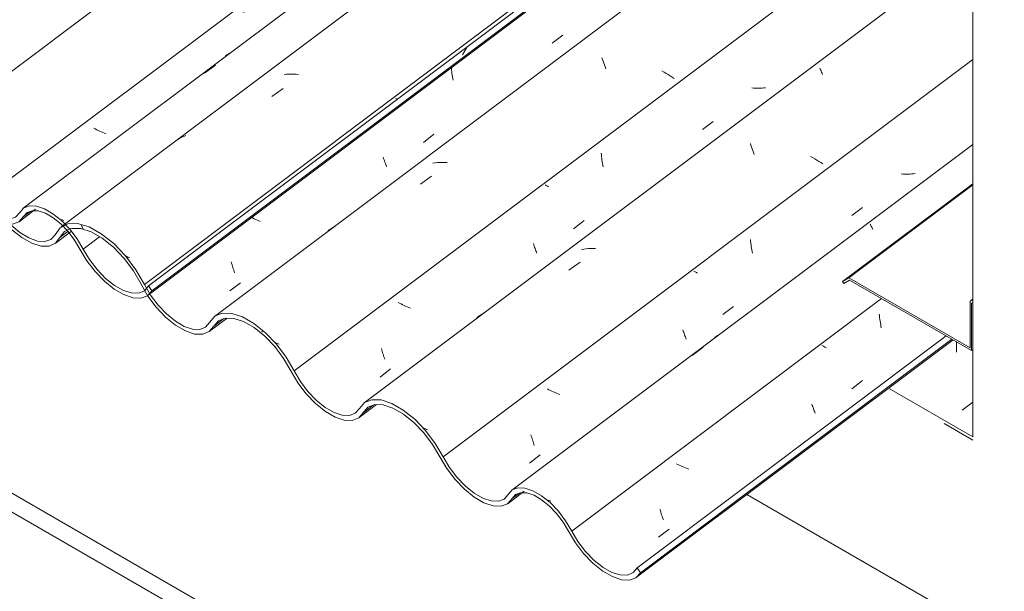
# Model space of a CAD drawing. Header units: millimetres. Extents: x 6528 to 21779, y 617 to 11154.
# Tile 7 of 106: x 9396 to 10251, y 5464 to 5960. Entities that reach past the tile are written whole.
import ezdxf

# ---------------------------------------------------------------- set-up
doc = ezdxf.new("R2010")
doc.units = ezdxf.units.MM
for name, color, linetype, lineweight in [('A-GLAZ-CWMG', 7, 'Continuous', 5), ('A-ROOF', 7, 'Continuous', 5), ('A-ROOF-OTLN', 7, 'Continuous', 5), ('A-WALL', 7, 'Continuous', 5), ('I-WALL', 7, 'Continuous', 5), ('S-BEAM', 7, 'Continuous', 5)]:
    doc.layers.add(name, color=color, linetype=linetype, lineweight=lineweight)
pattern_1 = [(324.313, (13311.566, 6858.2), (232.41072, -111.74173), [11.803, -202.805, 11.803, -1347.381]), (324.313, (13311.566, 6858.2), (232.41072, -111.74173), [-226.412, -202.805, 11.803, -417.413, -715.36]), (324.313, (13311.566, 6858.2), (232.41072, -111.74173), [-858.432, 11.803, -202.805, 11.803, -488.949]), (324.313, (13311.566, 6858.2), (232.41072, -111.74173), [-1084.844, -131.269, 11.803, -345.877]), (112.936, (13398.72, 6823.194), (-166.52555, 283.16757), [12.3, -211.345, 12.3, -1404.118]), (112.936, (13398.72, 6823.194), (-166.52555, 283.16757), [-235.946, -211.345, 12.3, -434.99, -745.484]), (112.936, (13398.72, 6823.194), (-166.52555, 283.16757), [-894.58, 12.3, -211.345, 12.3, -509.538]), (112.936, (13398.72, 6823.194), (-166.52555, 283.16757), [-1130.526, -136.796, 12.3, -360.441]), (222.823, (13427.77, 6912.69), (-65.8871, -171.4249), [6.535, -112.291, -752.566]), (222.823, (13427.77, 6912.69), (-65.8871, -171.4249), [-118.826, 6.535, -112.291, -633.74]), (222.823, (13427.77, 6912.69), (-65.8871, -171.4249), [-237.653, 6.535, -231.117, -396.088]), (222.823, (13427.77, 6912.69), (-65.8871, -171.4249), [-475.305, 6.535, -112.291, -277.261]), (222.823, (13427.77, 6912.69), (-65.8871, -171.4249), [-594.131, 6.535, -72.682, -198.044]), (222.823, (13427.77, 6912.69), (-65.8871, -171.4249), [-673.349, 6.535, -191.508])]

# ---------------------------------------------------------------- blocks, each defined once
blk = doc.blocks.new('FP_36-ISO_02')
at = {"layer": 'A-GLAZ-CWMG'}
blk.add_line((10223.87, 6415.1), (9399.31, 5796.23), dxfattribs=at)
at = {"layer": 'A-GLAZ-CWMG', "color": 9, "true_color": 0xc0c0c0}
for p, q in [((10190.07, 6382.51), (10199.59, 6389.51)), ((10164.76, 6370.7), (10163.5, 6370)), ((10161.07, 6368.48), (10159.9, 6367.66)), ((10162.27, 6369.26), (10161.07, 6368.48)), ((10163.5, 6370), (10162.27, 6369.26)), ((10177.88, 6369.47), (10178.26, 6368.63)), ((10178.26, 6368.63), (10178.65, 6367.74)), ((10178.65, 6367.74), (10179.06, 6366.82)), ((10179.06, 6366.82), (10179.47, 6365.86)), ((10179.47, 6365.86), (10179.88, 6364.87)), ((10179.88, 6364.87), (10180.31, 6363.84)), ((10180.31, 6363.84), (10180.73, 6362.78)), ((10180.73, 6362.78), (10181.17, 6361.68)), ((10074.78, 6297.54), (10084.29, 6304.55)), ((10119.8, 6297.15), (10120.19, 6295.69)), ((9901.94, 6169.85), (9911.44, 6176.88)), ((9764.38, 6028.09), (9763.79, 6028.32)), ((9711.31, 6027.4), (9711.55, 6026.92)), ((9711.55, 6026.92), (9711.81, 6026.39)), ((9711.81, 6026.39), (9712.09, 6025.83)), ((9712.09, 6025.83), (9712.39, 6025.23)), ((9712.39, 6025.23), (9712.7, 6024.58)), ((9712.7, 6024.58), (9713.03, 6023.9)), ((9713.03, 6023.9), (9713.37, 6023.18)), ((9713.37, 6023.18), (9713.73, 6022.42)), ((9576.15, 5929.42), (9574.96, 5928.62)), ((9577.36, 5930.18), (9576.15, 5929.42)), ((9578.6, 5930.9), (9577.36, 5930.18)), ((9579.87, 5931.59), (9578.6, 5930.9)), ((9556.69, 5913.62), (9566.18, 5920.68)), ((9433.1, 5786.17), (9431.67, 5786.62)), ((9434.52, 5785.69), (9433.1, 5786.17))]:
    blk.add_line(p, q, dxfattribs=at)
blk = doc.blocks.new('FP_37-ISO_02')
at = {"layer": 'A-GLAZ-CWMG'}
blk.add_line((9507.67, 5720.69), (10223.87, 6258.23), dxfattribs=at)
blk = doc.blocks.new('FP_38-ISO_02')
at = {"layer": 'A-GLAZ-CWMG'}
blk.add_line((9396.05, 5784.89), (9409.96, 5795.33), dxfattribs=at)
blk = doc.blocks.new('Rectangular Mullion - Telha Fibrocimento - Ondulada-V21-ISO_02')
at = {"layer": 'A-GLAZ-CWMG', "true_color": 0xc0c0c0}
h = blk.add_hatch(dxfattribs=at)
h.set_pattern_fill('FP_4', color=9, style=0, pattern_type=2)
h.set_pattern_definition([(352.943, (9580.79, 4718.53), (293.8043, 42.086), [12.212, -209.823, -1406.222]), (352.943, (9580.79, 4718.53), (293.8043, 42.086), [-222.035, 12.212, -209.823, -1184.187]), (352.943, (9580.79, 4718.53), (293.8043, 42.086), [-444.07, 12.212, -431.858, -740.117]), (352.943, (9580.79, 4718.53), (293.8043, 42.086), [-888.14, 12.212, -209.823, -518.082]), (352.943, (9580.79, 4718.53), (293.8043, 42.086), [-1110.176, 12.212, -135.811, -370.059]), (352.943, (9580.79, 4718.53), (293.8043, 42.086), [-1258.2, 12.212, -357.847]), (116.867, (9690.97, 4744.12), (-210.511, 258.6162), [13.41, -230.385, -1544.024]), (116.867, (9690.97, 4744.12), (-210.511, 258.6162), [-243.793, 13.409, -230.385, -1300.231]), (116.867, (9690.97, 4744.12), (-210.511, 258.6162), [-487.587, 13.409, -474.178, -812.644]), (116.867, (9690.97, 4744.12), (-210.511, 258.6162), [-975.173, 13.409, -230.385, -568.851]), (116.867, (9690.97, 4744.12), (-210.511, 258.6162), [-1218.967, 13.409, -149.12, -406.322]), (116.867, (9690.97, 4744.12), (-210.511, 258.6162), [-1381.495, 13.41, -392.914]), (239.918, (9727.694, 4896.49), (-83.29, -300.704), [12.09, -207.717, -1392.11]), (239.918, (9727.694, 4896.49), (-83.29, -300.704), [-219.807, 12.09, -207.717, -1172.303]), (239.918, (9727.694, 4896.49), (-83.29, -300.704), [-439.614, 12.09, -427.524, -732.69]), (239.918, (9727.694, 4896.49), (-83.29, -300.704), [-879.227, 12.09, -207.717, -512.883]), (239.918, (9727.694, 4896.49), (-83.29, -300.704), [-1099.034, 12.09, -134.45, -366.345]), (239.918, (9727.694, 4896.49), (-83.29, -300.704), [-1245.572, 12.09, -354.255])])
h.paths.add_polyline_path([(9511.06, 5724.57), (10223.87, 6259.57), (10223.87, 6266.08), (9508.08, 5728.84)])
h = blk.add_hatch(dxfattribs=at)
h.set_pattern_fill('FP_2', color=9, style=0, pattern_type=2)
h.set_pattern_definition(pattern_1)
h.paths.add_polyline_path([(9501.48, 5718.24), (9507.09, 5720.28), (9511.06, 5724.57), (9508.08, 5728.84), (9504.64, 5724.67), (9499.66, 5722.57), (9493.41, 5722.65), (9486.24, 5724.92), (9478.55, 5729.25), (9470.79, 5735.38), (9463.39, 5742.98), (9456.76, 5751.62), (9446.05, 5769.69), (9438.03, 5779.81), (9432.57, 5785.48), (9425.09, 5791.5), (9417.65, 5795.79), (9410.68, 5798.12), (9404.57, 5798.35), (9399.66, 5796.48), (9392.69, 5788.63), (9387.65, 5786.71), (9381.38, 5786.95), (9372.72, 5790.21), (9366.61, 5793.74), (9358.94, 5799.91), (9351.64, 5807.5), (9345.12, 5816.09), (9332.21, 5837.81), (9322.16, 5850.46), (9314.99, 5857.93), (9305.06, 5865.91), (9295.2, 5871.59), (9285.96, 5874.65), (9277.11, 5874.62), (9271.4, 5872.38), (9263.38, 5863.13), (9258.35, 5861.17), (9252.07, 5861.39), (9244.89, 5863.78), (9237.23, 5868.21), (9229.34, 5874.62), (9222.21, 5882.09), (9215.69, 5890.74), (9202.44, 5913.07), (9194.89, 5923.07), (9185.35, 5933), (9175.31, 5941.06), (9165.34, 5946.77), (9156.03, 5949.82), (9147.88, 5950.04), (9141.38, 5947.4), (9133.39, 5937.97), (9127.52, 5936), (9122.03, 5936.19), (9114.82, 5938.61), (9107.12, 5943.1), (9099.38, 5949.38), (9090.6, 5959.04), (9085.54, 5965.82), (9072.87, 5987.83), (9062.53, 6001.24), (9053.56, 6010.56), (9042.78, 6019.11), (9032.13, 6025.02), (9022.25, 6027.96), (9013.75, 6027.73), (9007.14, 6024.35), (9002.83, 6018.03), (8999.12, 6014.08), (8993.86, 6012.27), (8987.34, 6012.73), (8979.95, 6015.41), (8972.11, 6020.16), (8963.37, 6027.7), (8956.9, 6034.69), (8950.42, 6043.62), (8945.19, 6053), (8937.67, 6065.29), (8928.53, 6076.67), (8918.38, 6086.36), (8907.93, 6093.71), (8897.88, 6098.2), (8888.91, 6099.55), (8881.63, 6097.65), (8872.19, 6088.83), (8866.15, 6087.5), (8858.8, 6088.71), (8850.63, 6092.41), (8842.08, 6098.39), (8833.87, 6106.13), (8826.36, 6115.29), (8812.95, 6136.46), (8804.43, 6146.79), (8795.08, 6155.54), (8785.48, 6162.16), (8776.27, 6166.22), (8768.03, 6167.45), (8761.3, 6165.78), (8752.27, 6157.46), (8746.33, 6156.07), (8739.07, 6157.24), (8730.98, 6160.88), (8731.5, 6157.15), (8740.66, 6153.05), (8748.84, 6151.83), (8755.47, 6153.56), (8764.56, 6161.93), (8770.71, 6163.23), (8778.16, 6161.96), (8786.44, 6158.19), (8795.04, 6152.17), (8803.41, 6144.28), (8811.02, 6135.01), (8824.35, 6113.94), (8832.67, 6103.81), (8841.82, 6095.2), (8851.22, 6088.65), (8860.27, 6084.59), (8868.38, 6083.26), (8875.05, 6084.77), (8879.84, 6089.01), (8883.93, 6093.25), (8889.67, 6095.21), (8896.76, 6094.75), (8904.78, 6091.93), (8914.8, 6085.66), (8921.86, 6079.89), (8929.97, 6071.34), (8937.18, 6061.72), (8949.18, 6041.13), (8958.33, 6029.53), (8964.95, 6022.67), (8973.72, 6015.7), (8982.4, 6010.82), (8990.48, 6008.3), (8997.5, 6008.31), (9003.03, 6010.84), (9010.97, 6021.04), (9017.18, 6023.7), (9025.01, 6023.58), (9034, 6020.66), (9043.63, 6015.13), (9053.33, 6007.31), (9062.52, 5997.66), (9070.67, 5986.74), (9083.2, 5964.94), (9090.44, 5955.22), (9098.62, 5946.61), (9107.24, 5939.62), (9115.82, 5934.64), (9123.85, 5931.96), (9130.87, 5931.75), (9136.46, 5934.02), (9144.46, 5943.46), (9150.43, 5945.82), (9157.9, 5945.58), (9166.43, 5942.76), (9175.53, 5937.51), (9184.7, 5930.12), (9193.42, 5921.03), (9201.17, 5910.75), (9213.46, 5889.7), (9220.69, 5880.1), (9228.81, 5871.62), (9237.36, 5864.73), (9247.79, 5859.18), (9253.82, 5857.17), (9260.78, 5856.93), (9266.36, 5859.12), (9274.37, 5868.36), (9280.29, 5870.69), (9287.68, 5870.44), (9296.12, 5867.65), (9305.13, 5862.47), (9314.2, 5855.18), (9322.83, 5846.21), (9330.53, 5836.05), (9342.8, 5815.17), (9350.02, 5805.63), (9358.12, 5797.19), (9368.06, 5789.5), (9375.1, 5785.42), (9383.04, 5782.75), (9390, 5782.46), (9395.61, 5784.57), (9402.58, 5792.43), (9406.95, 5794.11), (9412.38, 5793.91), (9418.58, 5791.85), (9425.2, 5788.03), (9431.86, 5782.67), (9438.19, 5776.07), (9443.84, 5768.61), (9454.47, 5750.66), (9461.69, 5741.21), (9469.76, 5732.86), (9480.22, 5724.92), (9488.33, 5720.65), (9494.54, 5718.55), (9499.66, 5718.32)])
at = {"layer": 'A-GLAZ-CWMG'}
for p, q in [((9508.08, 5728.84), (10223.87, 6266.08)), ((9511.06, 5724.57), (10223.87, 6259.57)), ((9399.54, 5788.96), (9405.82, 5793.68)), ((9451.28, 5760.81), (9465.56, 5771.52)), ((9511.06, 5724.57), (9508.08, 5728.84))]:
    blk.add_line(p, q, dxfattribs=at)
for points in [[(9336.86, 5825.28, 0), (9342.8, 5815.17, 0), (9350.02, 5805.63, 0), (9358.12, 5797.19, 0), (9366.64, 5790.32, 0), (9375.1, 5785.42, 0), (9383.04, 5782.75, 0), (9390, 5782.46, 0), (9395.61, 5784.57, 0), (9399.54, 5788.96, 0)], [(9396.22, 5792.6, 0), (9392.69, 5788.63, 0), (9387.65, 5786.71, 0), (9381.38, 5786.95, 0), (9374.24, 5789.33, 0), (9366.61, 5793.74, 0), (9358.94, 5799.91, 0), (9351.64, 5807.5, 0), (9345.12, 5816.09, 0), (9339.76, 5825.2, 0)], [(9451.28, 5760.81, 0), (9446.05, 5769.69, 0), (9439.69, 5778.07, 0), (9432.57, 5785.48, 0), (9425.09, 5791.5, 0), (9417.65, 5795.79, 0), (9410.68, 5798.12, 0), (9404.57, 5798.35, 0), (9399.66, 5796.48, 0), (9396.22, 5792.6, 0)], [(9399.54, 5788.96, 0), (9402.58, 5792.43, 0), (9406.95, 5794.11, 0), (9412.38, 5793.91, 0), (9418.58, 5791.85, 0), (9425.2, 5788.03, 0), (9431.86, 5782.67, 0), (9438.19, 5776.07, 0), (9443.84, 5768.61, 0), (9448.48, 5760.7, 0)], [(9448.48, 5760.7, 0), (9454.47, 5750.66, 0), (9461.69, 5741.21, 0), (9469.76, 5732.86, 0), (9478.23, 5726.07, 0), (9486.65, 5721.21, 0), (9494.54, 5718.55, 0), (9501.48, 5718.24, 0), (9507.09, 5720.28, 0), (9511.06, 5724.57, 0)], [(9508.08, 5728.84, 0), (9504.64, 5724.67, 0), (9499.66, 5722.57, 0), (9493.41, 5722.65, 0), (9486.24, 5724.92, 0), (9478.55, 5729.25, 0), (9470.79, 5735.38, 0), (9463.39, 5742.98, 0), (9456.76, 5751.62, 0), (9451.28, 5760.81, 0)]]:
    blk.add_polyline3d(points, dxfattribs=at)
for name in ['FP_36-ISO_02', 'FP_37-ISO_02', 'FP_38-ISO_02']:
    blk.add_blockref(name, (0, 0), dxfattribs=at)
blk = doc.blocks.new('FP_41-ISO_02')
at = {"layer": 'A-GLAZ-CWMG'}
blk.add_line((9560.89, 5689.17), (9576.4, 5700.81), dxfattribs=at)
blk = doc.blocks.new('FP_42-ISO_02')
at = {"layer": 'A-GLAZ-CWMG'}
blk.add_line((9427, 5765.64), (9441.1, 5776.22), dxfattribs=at)
blk = doc.blocks.new('FP_46-ISO_02')
at = {"layer": 'A-GLAZ-CWMG', "color": 9, "true_color": 0xc0c0c0}
for p, q in [((10095.83, 6509.51), (10096.01, 6507.77)), ((10096.01, 6507.77), (10096.22, 6506.04)), ((10096.22, 6506.04), (10096.45, 6504.32)), ((10096.45, 6504.32), (10096.7, 6502.62)), ((10096.7, 6502.62), (10096.98, 6500.94)), ((10096.98, 6500.94), (10097.27, 6499.27)), ((10097.27, 6499.27), (10097.58, 6497.62)), ((9510.99, 6069.78), (9511.18, 6068.04)), ((9511.18, 6068.04), (9511.4, 6066.32)), ((9511.4, 6066.32), (9511.64, 6064.61)), ((9511.64, 6064.61), (9511.9, 6062.91)), ((9511.9, 6062.91), (9512.19, 6061.24)), ((9512.19, 6061.24), (9512.49, 6059.58)), ((9512.49, 6059.58), (9512.81, 6057.94)), ((9463.08, 6041.57), (9462.12, 6042.08)), ((9464.04, 6041.06), (9463.08, 6041.57)), ((9465.02, 6040.56), (9464.04, 6041.06)), ((9335.95, 5939.28), (9334.65, 5939.9)), ((9337.27, 5938.65), (9335.95, 5939.28)), ((9338.6, 5938.04), (9337.27, 5938.65)), ((9339.95, 5937.43), (9338.6, 5938.04)), ((9341.32, 5936.84), (9339.95, 5937.43)), ((9342.71, 5936.26), (9341.32, 5936.84)), ((9344.1, 5935.69), (9342.71, 5936.26)), ((9345.52, 5935.13), (9344.1, 5935.69))]:
    blk.add_line(p, q, dxfattribs=at)
blk = doc.blocks.new('FP_47-ISO_02')
at = {"layer": 'A-GLAZ-CWMG'}
blk.add_line((10223.87, 6541.82), (9304.41, 5851.72), dxfattribs=at)
blk = doc.blocks.new('FP_48-ISO_02')
at = {"layer": 'A-GLAZ-CWMG', "color": 9, "true_color": 0xc0c0c0}
for p, q in [((10222.09, 6434.83), (10222.22, 6433.3)), ((10222.22, 6433.3), (10222.37, 6431.78)), ((10222.37, 6431.78), (10222.54, 6430.26)), ((10222.54, 6430.26), (10222.73, 6428.76)), ((10222.73, 6428.76), (10222.94, 6427.27)), ((10222.94, 6427.27), (10223.17, 6425.79)), ((10223.17, 6425.79), (10223.4, 6424.32)), ((10223.4, 6424.32), (10223.66, 6422.86)), ((9899.39, 6174.84), (9899.7, 6173.45)), ((9899.7, 6173.45), (9900.01, 6172.08)), ((9636.98, 5995.5), (9637.12, 5993.97)), ((9637.12, 5993.97), (9637.27, 5992.45)), ((9637.27, 5992.45), (9637.45, 5990.93)), ((9637.45, 5990.93), (9637.64, 5989.43)), ((9637.64, 5989.43), (9637.85, 5987.94)), ((9637.85, 5987.94), (9638.07, 5986.46)), ((9638.07, 5986.46), (9638.32, 5984.99)), ((9638.32, 5984.99), (9638.57, 5983.54)), ((9587.71, 5968.2), (9586.62, 5968.82)), ((9588.83, 5967.57), (9587.71, 5968.2)), ((9589.96, 5966.95), (9588.83, 5967.57)), ((9591.12, 5966.33), (9589.96, 5966.95)), ((9461.89, 5865.12), (9460.63, 5865.76)), ((9463.17, 5864.49), (9461.89, 5865.12)), ((9464.47, 5863.86), (9463.17, 5864.49)), ((9465.79, 5863.24), (9464.47, 5863.86)), ((9467.13, 5862.63), (9465.79, 5863.24)), ((9468.48, 5862.04), (9467.13, 5862.63)), ((9469.85, 5861.45), (9468.48, 5862.04)), ((9471.24, 5860.87), (9469.85, 5861.45))]:
    blk.add_line(p, q, dxfattribs=at)
blk = doc.blocks.new('FP_49-ISO_02')
at = {"layer": 'A-GLAZ-CWMG'}
blk.add_line((10223.87, 6374.23), (9432.34, 5780.15), dxfattribs=at)
at = {"layer": 'A-GLAZ-CWMG', "color": 9, "true_color": 0xc0c0c0}
for p, q in [((10220.8, 6348.32), (10218.67, 6348.49)), ((10222.94, 6348.09), (10220.8, 6348.32)), ((10223.87, 6347.97), (10222.94, 6348.09)), ((10122.66, 6295.97), (10120.87, 6295.26)), ((10124.48, 6296.63), (10122.66, 6295.97)), ((10126.32, 6297.23), (10124.48, 6296.63)), ((10128.2, 6297.77), (10126.32, 6297.23)), ((10130.1, 6298.27), (10128.2, 6297.77)), ((10132.03, 6298.71), (10130.1, 6298.27)), ((10142.32, 6265.87), (10151.97, 6272.65)), ((10184.74, 6252.68), (10184.86, 6250.69)), ((10184.86, 6250.69), (10184.96, 6248.69)), ((10184.96, 6248.69), (10185.04, 6246.69)), ((10185.04, 6246.69), (10185.09, 6244.69)), ((10185.09, 6244.69), (10185.11, 6242.68)), ((10185.11, 6242.68), (10185.11, 6240.68)), ((10031.55, 6225.01), (10031.86, 6224.32)), ((10031.86, 6224.32), (10032.19, 6223.58)), ((10032.19, 6223.58), (10032.54, 6222.78)), ((10032.54, 6222.78), (10032.92, 6221.94)), ((10032.92, 6221.94), (10033.31, 6221.05)), ((10033.31, 6221.05), (10033.72, 6220.11)), ((9966.65, 6142.32), (9976.31, 6149.13)), ((9896.47, 6128.3), (9896.56, 6127.99)), ((9896.56, 6127.99), (9896.69, 6127.63)), ((9896.69, 6127.63), (9896.84, 6127.22)), ((9896.84, 6127.22), (9897.03, 6126.76)), ((9897.03, 6126.76), (9897.24, 6126.26)), ((9832.98, 6070.32), (9833.39, 6069.37)), ((9833.39, 6069.37), (9833.83, 6068.36)), ((9833.83, 6068.36), (9834.28, 6067.31)), ((9834.28, 6067.31), (9834.75, 6066.2)), ((9834.75, 6066.2), (9835.23, 6065.05)), ((9835.23, 6065.05), (9835.72, 6063.85)), ((9773.09, 6002.65), (9773.63, 6001.06)), ((9773.63, 6001.06), (9774.18, 5999.42)), ((9774.18, 5999.42), (9774.73, 5997.75)), ((9774.73, 5997.75), (9775.27, 5996.04)), ((9775.27, 5996.04), (9775.81, 5994.29)), ((9775.81, 5994.29), (9776.34, 5992.51)), ((9826.48, 5988.71), (9824.66, 5989.8)), ((9828.28, 5987.61), (9826.48, 5988.71)), ((9830.05, 5986.5), (9828.28, 5987.61)), ((9831.78, 5985.38), (9830.05, 5986.5)), ((9833.48, 5984.26), (9831.78, 5985.38)), ((9835.15, 5983.13), (9833.48, 5984.26)), ((9627.85, 5912.68), (9625.79, 5912.56)), ((9629.92, 5912.74), (9627.85, 5912.68)), ((9632.01, 5912.75), (9629.92, 5912.74)), ((9634.11, 5912.71), (9632.01, 5912.75)), ((9636.22, 5912.62), (9634.11, 5912.71)), ((9638.34, 5912.48), (9636.22, 5912.62)), ((9615.28, 5893.46), (9624.94, 5900.34)), ((9536.95, 5857.92), (9535.25, 5857.06)), ((9538.68, 5858.72), (9536.95, 5857.92)), ((9540.45, 5859.47), (9538.68, 5858.72)), ((9535.25, 5857.06), (9534.06, 5856.41)), ((9490.26, 5753.88), (9488.63, 5754.66)), ((9491.87, 5753.08), (9490.26, 5753.88))]:
    blk.add_line(p, q, dxfattribs=at)
blk = doc.blocks.new('FP_50-ISO_02')
at = {"layer": 'A-GLAZ-CWMG', "color": 9, "true_color": 0xc0c0c0}
for p, q in [((10138.62, 6155.37), (10147.86, 6162.5)), ((10033.35, 6098.68), (10033.65, 6097.28)), ((10033.65, 6097.28), (10033.96, 6095.9)), ((10033.96, 6095.9), (10034.28, 6094.54)), ((10034.28, 6094.54), (10034.61, 6093.2)), ((10034.61, 6093.2), (10034.95, 6091.89)), ((10034.95, 6091.89), (10035.29, 6090.59)), ((10035.29, 6090.59), (10035.64, 6089.32)), ((10035.64, 6089.32), (10036, 6088.07)), ((10021.08, 6077.31), (10019.57, 6077.67)), ((10022.59, 6076.98), (10021.08, 6077.31)), ((10024.11, 6076.67), (10022.59, 6076.98)), ((10025.64, 6076.38), (10024.11, 6076.67)), ((10027.16, 6076.12), (10025.64, 6076.38)), ((10028.69, 6075.89), (10027.16, 6076.12)), ((10030.21, 6075.69), (10028.69, 6075.89)), ((10031.74, 6075.51), (10030.21, 6075.69)), ((9903.24, 5975.7), (9901.72, 5975.8)), ((9904.76, 5975.64), (9903.24, 5975.7)), ((9906.27, 5975.6), (9904.76, 5975.64)), ((9907.77, 5975.59), (9906.27, 5975.6)), ((9909.27, 5975.62), (9907.77, 5975.59)), ((9910.76, 5975.68), (9909.27, 5975.62)), ((9912.24, 5975.77), (9910.76, 5975.68)), ((9913.71, 5975.9), (9912.24, 5975.77)), ((9858.74, 5939.6), (9867.98, 5946.71)), ((9771.02, 5919.44), (9771.14, 5917.91)), ((9771.14, 5917.91), (9771.28, 5916.38)), ((9771.28, 5916.38), (9771.44, 5914.87)), ((9771.44, 5914.87), (9771.62, 5913.36)), ((9771.62, 5913.36), (9771.82, 5911.86)), ((9771.82, 5911.86), (9772.04, 5910.38)), ((9772.04, 5910.38), (9772.27, 5908.9)), ((9772.27, 5908.9), (9772.51, 5907.44)), ((9723.46, 5891.24), (9722.62, 5891.71)), ((9724.03, 5890.92), (9723.46, 5891.24)), ((9746.76, 5853.48), (9756, 5860.58)), ((9711.92, 5840.73), (9712.29, 5839.58)), ((9712.29, 5839.58), (9712.66, 5838.46)), ((9712.66, 5838.46), (9713.04, 5837.37)), ((9713.04, 5837.37), (9713.41, 5836.31)), ((9713.41, 5836.31), (9713.78, 5835.28)), ((9713.78, 5835.28), (9714.14, 5834.28)), ((9714.14, 5834.28), (9714.51, 5833.31)), ((9714.51, 5833.31), (9714.87, 5832.37)), ((9597.18, 5788.46), (9596.59, 5788.76)), ((9598.47, 5787.84), (9597.18, 5788.46)), ((9599.77, 5787.21), (9598.47, 5787.84)), ((9601.1, 5786.6), (9599.77, 5787.21)), ((9602.44, 5785.99), (9601.1, 5786.6)), ((9603.8, 5785.4), (9602.44, 5785.99)), ((9605.17, 5784.82), (9603.8, 5785.4)), ((9579.94, 5749.77), (9580.29, 5748.48)), ((9580.29, 5748.48), (9580.65, 5747.22)), ((9580.65, 5747.22), (9581.01, 5745.98)), ((9581.01, 5745.98), (9581.37, 5744.77)), ((9581.37, 5744.77), (9581.74, 5743.58)), ((9581.74, 5743.58), (9582.11, 5742.42)), ((9582.11, 5742.42), (9582.48, 5741.29)), ((9582.48, 5741.29), (9582.85, 5740.19)), ((9578.72, 5724.51), (9587.97, 5731.6))]:
    blk.add_line(p, q, dxfattribs=at)
blk = doc.blocks.new('FP_51-ISO_02')
at = {"layer": 'A-GLAZ-CWMG'}
blk.add_line((10223.87, 6196.46), (9565.48, 5702.3), dxfattribs=at)
at = {"layer": 'A-GLAZ-CWMG', "color": 9, "true_color": 0xc0c0c0}
for p, q in [((10160.66, 6146.85), (10160.88, 6146.34)), ((10160.88, 6146.34), (10161.13, 6145.77)), ((10161.13, 6145.77), (10161.41, 6145.14)), ((10161.41, 6145.14), (10161.71, 6144.47)), ((10161.71, 6144.47), (10162.04, 6143.74)), ((10162.04, 6143.74), (10162.39, 6142.96)), ((10095.06, 6067.22), (10104.71, 6074.06)), ((10026.5, 6048.86), (10026.48, 6048.73)), ((10026.48, 6048.73), (10026.49, 6048.55)), ((10026.49, 6048.55), (10026.54, 6048.31)), ((10026.55, 6048.95), (10026.5, 6048.86)), ((10026.54, 6048.31), (10026.63, 6048.02)), ((10026.63, 6048.02), (10026.75, 6047.69)), ((9961.99, 5993.02), (9962.35, 5992.21)), ((9962.35, 5992.21), (9962.74, 5991.35)), ((9962.74, 5991.35), (9963.14, 5990.44)), ((9963.14, 5990.44), (9963.57, 5989.48)), ((9963.57, 5989.48), (9964.01, 5988.46)), ((9964.01, 5988.46), (9964.47, 5987.4)), ((9901.82, 5927.05), (9902.37, 5925.55)), ((9902.37, 5925.55), (9902.92, 5924.01)), ((9902.92, 5924.01), (9903.47, 5922.43)), ((9903.47, 5922.43), (9904.02, 5920.81)), ((9904.02, 5920.81), (9904.57, 5919.14)), ((9904.57, 5919.14), (9905.12, 5917.44)), ((9955.78, 5914.51), (9953.91, 5915.58)), ((9957.62, 5913.43), (9955.78, 5914.51)), ((9959.43, 5912.34), (9957.62, 5913.43)), ((9961.21, 5911.23), (9959.43, 5912.34)), ((9962.96, 5910.12), (9961.21, 5911.23)), ((9964.67, 5909), (9962.96, 5910.12)), ((9757.04, 5835.7), (9755.03, 5835.45)), ((9759.07, 5835.89), (9757.04, 5835.7)), ((9761.12, 5836.03), (9759.07, 5835.89)), ((9763.19, 5836.12), (9761.12, 5836.03)), ((9765.27, 5836.15), (9763.19, 5836.12)), ((9767.37, 5836.13), (9765.27, 5836.15)), ((9744.33, 5817.2), (9753.97, 5824.11)), ((9670.52, 5780.78), (9668.84, 5779.88)), ((9665.61, 5777.91), (9664.04, 5776.84)), ((9667.21, 5778.92), (9665.61, 5777.91)), ((9668.84, 5779.88), (9667.21, 5778.92)), ((9619.81, 5678.85), (9618.19, 5679.59)), ((9621.41, 5678.09), (9619.81, 5678.85))]:
    blk.add_line(p, q, dxfattribs=at)
blk = doc.blocks.new('FP_52-ISO_02')
at = {"layer": 'A-GLAZ-CWMG', "color": 9, "true_color": 0xc0c0c0}
for p, q in [((10163.6, 6023.53), (10163.91, 6022.14)), ((10163.91, 6022.14), (10164.22, 6020.76)), ((10164.22, 6020.76), (10164.54, 6019.41)), ((10164.54, 6019.41), (10164.88, 6018.08)), ((10164.88, 6018.08), (10165.22, 6016.77)), ((10165.22, 6016.77), (10165.57, 6015.48)), ((10165.57, 6015.48), (10165.92, 6014.22)), ((10165.92, 6014.22), (10166.28, 6012.98)), ((10151.36, 6002.22), (10149.85, 6002.57)), ((10152.88, 6001.89), (10151.36, 6002.22)), ((10154.4, 6001.59), (10152.88, 6001.89)), ((10155.93, 6001.31), (10154.4, 6001.59)), ((10157.45, 6001.06), (10155.93, 6001.31)), ((10158.98, 6000.84), (10157.45, 6001.06)), ((10160.51, 6000.65), (10158.98, 6000.84)), ((10162.03, 6000.48), (10160.51, 6000.65)), ((10033.57, 5900.68), (10032.05, 5900.77)), ((10035.08, 5900.63), (10033.57, 5900.68)), ((10036.59, 5900.6), (10035.08, 5900.63)), ((10038.09, 5900.61), (10036.59, 5900.6)), ((10039.59, 5900.65), (10038.09, 5900.61)), ((10041.08, 5900.72), (10039.59, 5900.65)), ((10042.55, 5900.83), (10041.08, 5900.72)), ((10044.02, 5900.97), (10042.55, 5900.83)), ((9989.08, 5864.6), (9998.31, 5871.71)), ((9901.25, 5844.15), (9901.38, 5842.62)), ((9901.38, 5842.62), (9901.53, 5841.1)), ((9901.53, 5841.1), (9901.7, 5839.59)), ((9901.7, 5839.59), (9901.89, 5838.09)), ((9901.89, 5838.09), (9902.1, 5836.59)), ((9902.1, 5836.59), (9902.32, 5835.11)), ((9902.32, 5835.11), (9902.56, 5833.65)), ((9902.56, 5833.65), (9902.81, 5832.19)), ((9853.5, 5816.01), (9852.57, 5816.52)), ((9854.44, 5815.49), (9853.5, 5816.01)), ((9855.4, 5814.98), (9854.44, 5815.49)), ((9877.12, 5778.49), (9886.35, 5785.59)), ((9842.3, 5765.6), (9842.67, 5764.46)), ((9842.67, 5764.46), (9843.04, 5763.35)), ((9843.04, 5763.35), (9843.42, 5762.28)), ((9843.42, 5762.28), (9843.79, 5761.23)), ((9843.79, 5761.23), (9844.16, 5760.21)), ((9844.16, 5760.21), (9844.52, 5759.22)), ((9844.52, 5759.22), (9844.88, 5758.27)), ((9844.88, 5758.27), (9845.24, 5757.34)), ((9726.17, 5713.75), (9724.91, 5714.39)), ((9727.45, 5713.12), (9726.17, 5713.75)), ((9728.75, 5712.5), (9727.45, 5713.12)), ((9730.06, 5711.88), (9728.75, 5712.5)), ((9731.39, 5711.27), (9730.06, 5711.88)), ((9732.75, 5710.67), (9731.39, 5711.27)), ((9734.11, 5710.08), (9732.75, 5710.67)), ((9735.5, 5709.5), (9734.11, 5710.08)), ((9710.34, 5674.54), (9710.69, 5673.26)), ((9710.69, 5673.26), (9711.05, 5672.01)), ((9711.05, 5672.01), (9711.41, 5670.79)), ((9711.41, 5670.79), (9711.78, 5669.59)), ((9711.78, 5669.59), (9712.15, 5668.41)), ((9712.15, 5668.41), (9712.52, 5667.27)), ((9712.52, 5667.27), (9712.9, 5666.15)), ((9712.9, 5666.15), (9713.27, 5665.06)), ((9709.12, 5649.55), (9718.36, 5656.63))]:
    blk.add_line(p, q, dxfattribs=at)
blk = doc.blocks.new('FP_53-ISO_02')
at = {"layer": 'A-GLAZ-CWMG'}
blk.add_line((10223.87, 6023.87), (9695.34, 5627.18), dxfattribs=at)
at = {"layer": 'A-GLAZ-CWMG', "color": 9, "true_color": 0xc0c0c0}
for p, q in [((10155.76, 5973.26), (10155.75, 5973.11)), ((10155.75, 5973.11), (10155.78, 5972.92)), ((10155.8, 5973.36), (10155.76, 5973.26)), ((10155.78, 5972.92), (10155.84, 5972.67)), ((10155.84, 5972.67), (10155.93, 5972.36)), ((10091.02, 5917.98), (10091.36, 5917.21)), ((10091.36, 5917.21), (10091.74, 5916.38)), ((10091.74, 5916.38), (10092.13, 5915.5)), ((10092.13, 5915.5), (10092.54, 5914.57)), ((10092.54, 5914.57), (10092.98, 5913.59)), ((10092.98, 5913.59), (10093.43, 5912.55)), ((10030.72, 5852.44), (10031.27, 5850.97)), ((10031.27, 5850.97), (10031.82, 5849.45)), ((10031.82, 5849.45), (10032.37, 5847.89)), ((10032.37, 5847.89), (10032.92, 5846.29)), ((10032.92, 5846.29), (10033.47, 5844.65)), ((10033.47, 5844.65), (10034.02, 5842.97)), ((10084.82, 5840.28), (10082.93, 5841.34)), ((10086.67, 5839.21), (10084.82, 5840.28)), ((10088.49, 5838.12), (10086.67, 5839.21)), ((10090.29, 5837.02), (10088.49, 5838.12)), ((10092.05, 5835.91), (10090.29, 5837.02)), ((10093.77, 5834.79), (10092.05, 5835.91)), ((9886.01, 5760.76), (9884.02, 5760.48)), ((9888.03, 5760.99), (9886.01, 5760.76)), ((9890.07, 5761.16), (9888.03, 5760.99)), ((9892.13, 5761.28), (9890.07, 5761.16)), ((9894.2, 5761.35), (9892.13, 5761.28)), ((9896.29, 5761.36), (9894.2, 5761.35)), ((9873.24, 5742.47), (9882.88, 5749.38)), ((9796.45, 5703.47), (9794.88, 5702.42)), ((9798.06, 5704.47), (9796.45, 5703.47)), ((9799.71, 5705.41), (9798.06, 5704.47)), ((9794.88, 5702.42), (9793.34, 5701.32)), ((9748.74, 5604.59), (9747.12, 5605.32)), ((9750.36, 5603.84), (9748.74, 5604.59))]:
    blk.add_line(p, q, dxfattribs=at)
blk = doc.blocks.new('FP_54-ISO_02')
at = {"layer": 'A-GLAZ-CWMG', "color": 9, "true_color": 0xc0c0c0}
for p, q in [((10163.3, 5825.98), (10161.78, 5826.05)), ((10164.81, 5825.94), (10163.3, 5825.98)), ((10166.32, 5825.93), (10164.81, 5825.94)), ((10167.82, 5825.95), (10166.32, 5825.93)), ((10169.31, 5826.01), (10167.82, 5825.95)), ((10170.79, 5826.1), (10169.31, 5826.01)), ((10172.27, 5826.22), (10170.79, 5826.1)), ((10173.73, 5826.37), (10172.27, 5826.22)), ((10118.82, 5789.92), (10128.05, 5797.03)), ((10030.85, 5769.11), (10031, 5767.58)), ((10031, 5767.58), (10031.16, 5766.06)), ((10031.16, 5766.06), (10031.34, 5764.56)), ((10031.34, 5764.56), (10031.55, 5763.06)), ((10031.55, 5763.06), (10031.76, 5761.58)), ((10031.76, 5761.58), (10032, 5760.1)), ((10032, 5760.1), (10032.25, 5758.64)), ((10032.25, 5758.64), (10032.51, 5757.2)), ((9982.77, 5741.08), (9981.7, 5741.67)), ((9983.86, 5740.49), (9982.77, 5741.08)), ((9984.97, 5739.9), (9983.86, 5740.49)), ((10006.89, 5703.83), (10016.13, 5710.93)), ((9972.09, 5690.75), (9972.47, 5689.63)), ((9972.47, 5689.63), (9972.84, 5688.54)), ((9972.84, 5688.54), (9973.22, 5687.48)), ((9973.22, 5687.48), (9973.59, 5686.45)), ((9973.59, 5686.45), (9973.96, 5685.45)), ((9973.96, 5685.45), (9974.32, 5684.48)), ((9974.32, 5684.48), (9974.68, 5683.54)), ((9974.68, 5683.54), (9975.03, 5682.63)), ((9855.81, 5638.63), (9854.54, 5639.27)), ((9857.1, 5638.01), (9855.81, 5638.63)), ((9858.42, 5637.39), (9857.1, 5638.01)), ((9859.74, 5636.77), (9858.42, 5637.39)), ((9861.09, 5636.17), (9859.74, 5636.77)), ((9862.45, 5635.58), (9861.09, 5636.17)), ((9863.83, 5635), (9862.45, 5635.58)), ((9865.23, 5634.43), (9863.83, 5635)), ((9840.16, 5599.58), (9840.52, 5598.32)), ((9840.52, 5598.32), (9840.88, 5597.08)), ((9840.88, 5597.08), (9841.25, 5595.87)), ((9841.25, 5595.87), (9841.62, 5594.69)), ((9841.62, 5594.69), (9841.99, 5593.53)), ((9841.99, 5593.53), (9842.37, 5592.4)), ((9842.37, 5592.4), (9842.74, 5591.3)), ((9842.74, 5591.3), (9843.11, 5590.23)), ((9838.94, 5574.92), (9848.18, 5582))]:
    blk.add_line(p, q, dxfattribs=at)
blk = doc.blocks.new('FP_55-ISO_02')
at = {"layer": 'A-GLAZ-CWMG'}
blk.add_line((10223.87, 5851.7), (9823.59, 5551.27), dxfattribs=at)
at = {"layer": 'A-GLAZ-CWMG', "color": 9, "true_color": 0xc0c0c0}
for p, q in [((10134.78, 5782.46), (10135, 5782.01)), ((10135, 5782.01), (10135.24, 5781.53)), ((10135.24, 5781.53), (10135.5, 5781.01)), ((10135.5, 5781.01), (10135.78, 5780.44)), ((10135.78, 5780.44), (10136.08, 5779.84)), ((10136.08, 5779.84), (10136.39, 5779.2)), ((10136.39, 5779.2), (10136.72, 5778.52)), ((10136.72, 5778.52), (10137.06, 5777.79)), ((10003.43, 5686.37), (10002.19, 5685.65)), ((10000.98, 5684.88), (9999.8, 5684.08)), ((10002.19, 5685.65), (10000.98, 5684.88)), ((9980.19, 5668.48), (9989.67, 5675.55)), ((9856.11, 5542.36), (9854.65, 5542.79)), ((9857.56, 5541.91), (9856.11, 5542.36))]:
    blk.add_line(p, q, dxfattribs=at)
blk = doc.blocks.new('FP_56-ISO_02')
at = {"layer": 'A-GLAZ-CWMG', "color": 9, "true_color": 0xc0c0c0}
for p, q in [((10142.67, 5704.25), (10142.83, 5702.73)), ((10142.83, 5702.73), (10143.01, 5701.22)), ((10143.01, 5701.22), (10143.21, 5699.71)), ((10143.21, 5699.71), (10143.42, 5698.23)), ((10143.42, 5698.23), (10143.65, 5696.75)), ((10143.65, 5696.75), (10143.9, 5695.28)), ((10143.9, 5695.28), (10144.16, 5693.83)), ((10144.16, 5693.83), (10144.43, 5692.4)), ((10094.14, 5676.39), (10092.88, 5677.08)), ((10095.43, 5675.7), (10094.14, 5676.39)), ((10096.74, 5675.01), (10095.43, 5675.7)), ((10118.89, 5639.4), (10128.13, 5646.5)), ((10084.12, 5626.13), (10084.5, 5625.02)), ((10084.5, 5625.02), (10084.87, 5623.95)), ((10084.87, 5623.95), (10085.25, 5622.91)), ((10085.25, 5622.91), (10085.62, 5621.89)), ((10085.62, 5621.89), (10085.98, 5620.91)), ((10085.98, 5620.91), (10086.35, 5619.96)), ((10086.35, 5619.96), (10086.7, 5619.04)), ((10086.7, 5619.04), (10087.06, 5618.15)), ((9967.67, 5573.69), (9966.38, 5574.32)), ((9968.98, 5573.07), (9967.67, 5573.69)), ((9970.31, 5572.46), (9968.98, 5573.07)), ((9971.65, 5571.85), (9970.31, 5572.46)), ((9973.01, 5571.26), (9971.65, 5571.85)), ((9974.39, 5570.68), (9973.01, 5571.26)), ((9975.78, 5570.11), (9974.39, 5570.68)), ((9977.19, 5569.55), (9975.78, 5570.11)), ((9952.22, 5534.82), (9952.58, 5533.57)), ((9952.58, 5533.57), (9952.95, 5532.36)), ((9952.95, 5532.36), (9953.32, 5531.17)), ((9953.32, 5531.17), (9953.69, 5530)), ((9953.69, 5530), (9954.07, 5528.86)), ((9954.07, 5528.86), (9954.44, 5527.75)), ((9954.44, 5527.75), (9954.82, 5526.67)), ((9954.82, 5526.67), (9955.19, 5525.62)), ((9950.98, 5510.53), (9960.22, 5517.61))]:
    blk.add_line(p, q, dxfattribs=at)
blk = doc.blocks.new('FP_57-ISO_02')
at = {"layer": 'A-GLAZ-CWMG'}
blk.add_line((9931.96, 5475.73), (10206.76, 5681.98), dxfattribs=at)
blk = doc.blocks.new('FP_58-ISO_02')
at = {"layer": 'A-GLAZ-CWMG'}
blk.add_line((9820.33, 5539.93), (9834.25, 5550.37), dxfattribs=at)
blk = doc.blocks.new('FP_59-ISO_02')
at = {"layer": 'A-GLAZ-CWMG'}
blk.add_line((9690.93, 5614.37), (9706, 5625.68), dxfattribs=at)
blk = doc.blocks.new('Rectangular Mullion - Telha Fibrocimento - Ondulada-V40-ISO_02')
at = {"layer": 'A-GLAZ-CWMG', "true_color": 0xc0c0c0}
h = blk.add_hatch(dxfattribs=at)
h.set_pattern_fill('FP_2', color=9, style=0, pattern_type=2)
h.set_pattern_definition(pattern_1)
h.paths.add_polyline_path([(9925.76, 5473.28), (9931.37, 5475.32), (9935.34, 5479.61), (9932.36, 5483.88), (9928.93, 5479.71), (9923.94, 5477.61), (9917.69, 5477.69), (9909.27, 5480.67), (9902.84, 5484.29), (9895.07, 5490.42), (9887.67, 5498.02), (9881.04, 5506.66), (9870.33, 5524.73), (9863.98, 5533.11), (9856.86, 5540.52), (9849.13, 5546.67), (9841.93, 5550.83), (9834.96, 5553.16), (9828.85, 5553.39), (9823.94, 5551.52), (9816.97, 5543.67), (9811.93, 5541.75), (9805.66, 5541.99), (9798.52, 5544.37), (9789, 5550.3), (9783.22, 5554.95), (9775.92, 5562.54), (9769.4, 5571.13), (9757.12, 5592.02), (9748.71, 5603.15), (9739.27, 5612.98), (9728.6, 5621.38), (9719.48, 5626.64), (9710.24, 5629.7), (9702.16, 5629.96), (9695.68, 5627.42), (9687.67, 5618.17), (9682.63, 5616.21), (9676.35, 5616.43), (9669.17, 5618.82), (9661.51, 5623.26), (9653.8, 5629.48), (9646.49, 5637.13), (9639.98, 5645.79), (9627.67, 5666.86), (9619.17, 5678.11), (9608.59, 5688.87), (9599.59, 5696.1), (9589.63, 5701.81), (9580.31, 5704.87), (9572.16, 5705.08), (9565.66, 5702.44), (9557.67, 5693.01), (9552.63, 5691.01), (9546.31, 5691.23), (9539.1, 5693.66), (9531.4, 5698.14), (9522.36, 5705.79), (9516.33, 5712.14), (9509.82, 5720.86), (9497.16, 5742.87), (9488.08, 5754.96), (9477.84, 5765.61), (9467.06, 5774.15), (9456.41, 5780.06), (9446.53, 5783), (9438.03, 5782.77), (9431.42, 5779.39), (9427.11, 5773.08), (9423.4, 5769.12), (9418.14, 5767.31), (9411.62, 5767.77), (9404.23, 5770.45), (9396.39, 5775.2), (9387.65, 5782.74), (9380.84, 5790.21), (9374.7, 5798.67), (9368.06, 5810.36), (9361.95, 5820.33), (9352.07, 5832.42), (9342.67, 5841.41), (9332.21, 5848.75), (9322.16, 5853.24), (9313.19, 5854.59), (9305.91, 5852.69), (9296.47, 5843.87), (9290.43, 5842.54), (9283.09, 5843.75), (9274.91, 5847.45), (9266.36, 5853.43), (9258.15, 5861.17), (9250.64, 5870.33), (9237.23, 5891.5), (9228.72, 5901.83), (9219.36, 5910.58), (9209.76, 5917.2), (9200.55, 5921.26), (9192.31, 5922.5), (9185.58, 5920.83), (9176.55, 5912.5), (9170.61, 5911.11), (9163.36, 5912.28), (9155.26, 5915.92), (9155.78, 5912.19), (9164.94, 5908.09), (9173.12, 5906.87), (9179.75, 5908.6), (9188.84, 5916.97), (9194.99, 5918.27), (9202.81, 5916.83), (9210.73, 5913.23), (9219.33, 5907.21), (9227.69, 5899.32), (9235.3, 5890.05), (9248.63, 5868.98), (9256.95, 5858.85), (9266.1, 5850.24), (9275.5, 5843.69), (9284.55, 5839.63), (9292.66, 5838.3), (9299.33, 5839.81), (9307.92, 5848), (9308.21, 5848.3), (9313.96, 5850.25), (9321.04, 5849.8), (9329.06, 5846.97), (9337.59, 5841.92), (9348.52, 5832.42), (9354.25, 5826.38), (9361.46, 5816.76), (9373.46, 5796.17), (9382.61, 5784.57), (9389.23, 5777.71), (9398, 5770.74), (9406.68, 5765.86), (9414.77, 5763.34), (9421.78, 5763.35), (9427.31, 5765.88), (9435.25, 5776.08), (9441.46, 5778.75), (9449.29, 5778.62), (9458.29, 5775.7), (9467.91, 5770.17), (9477.61, 5762.35), (9488.33, 5750.66), (9494.95, 5741.78), (9507.48, 5719.98), (9514.72, 5710.26), (9522.9, 5701.65), (9531.52, 5694.66), (9540.1, 5689.68), (9548.46, 5687), (9555.15, 5686.79), (9560.75, 5689.06), (9568.74, 5698.5), (9574.72, 5700.86), (9582.18, 5700.63), (9590.71, 5697.8), (9599.82, 5692.55), (9608.99, 5685.16), (9617.7, 5676.07), (9625.45, 5665.79), (9637.74, 5644.74), (9644.97, 5635.14), (9653.09, 5626.66), (9661.65, 5619.77), (9670.14, 5614.86), (9678.1, 5612.21), (9685.06, 5611.97), (9690.65, 5614.16), (9698.65, 5623.4), (9704.57, 5625.73), (9711.96, 5625.49), (9720.4, 5622.69), (9729.41, 5617.51), (9738.49, 5610.22), (9747.12, 5601.25), (9754.81, 5591.09), (9767.09, 5570.21), (9774.31, 5560.67), (9782.4, 5552.23), (9792.63, 5544.37), (9799.38, 5540.46), (9807.32, 5537.79), (9814.28, 5537.5), (9819.89, 5539.61), (9826.87, 5547.47), (9831.23, 5549.15), (9836.66, 5548.95), (9842.86, 5546.89), (9849.48, 5543.07), (9856.86, 5536.96), (9862.47, 5531.11), (9868.12, 5523.65), (9878.75, 5505.7), (9885.97, 5496.25), (9894.04, 5487.9), (9902.52, 5481.11), (9910.93, 5476.25), (9918.82, 5473.59), (9923.94, 5473.36)])
h = blk.add_hatch(dxfattribs=at)
h.set_pattern_fill('FP_5', color=9, style=0, pattern_type=2)
h.set_pattern_definition([(352.943, (9763.225, 4819.11), (293.804, 42.086), [12.212, -209.823, -1406.222]), (352.943, (9763.225, 4819.11), (293.804, 42.086), [-222.035, 12.212, -209.823, -1184.187]), (352.943, (9763.225, 4819.11), (293.804, 42.086), [-444.07, 12.212, -431.858, -740.117]), (352.943, (9763.225, 4819.11), (293.804, 42.086), [-888.14, 12.212, -209.823, -518.082]), (352.943, (9763.225, 4819.11), (293.804, 42.086), [-1110.176, 12.212, -135.81, -370.06]), (352.943, (9763.225, 4819.11), (293.804, 42.086), [-1258.2, 12.212, -357.847]), (116.867, (9873.4, 4844.7), (-210.511, 258.616), [13.41, -230.385, -1544.024]), (116.867, (9873.4, 4844.7), (-210.511, 258.616), [-243.793, 13.41, -230.385, -1300.23]), (116.867, (9873.4, 4844.7), (-210.511, 258.616), [-487.587, 13.41, -474.178, -812.644]), (116.867, (9873.4, 4844.7), (-210.511, 258.616), [-975.173, 13.41, -230.385, -568.85]), (116.867, (9873.4, 4844.7), (-210.511, 258.616), [-1218.967, 13.41, -149.12, -406.322]), (116.867, (9873.4, 4844.7), (-210.511, 258.616), [-1381.495, 13.41, -392.914]), (239.918, (9910.13, 4997.07), (-83.29, -300.704), [12.09, -207.717, -1392.11]), (239.918, (9910.13, 4997.07), (-83.29, -300.704), [-219.807, 12.09, -207.717, -1172.303]), (239.918, (9910.13, 4997.07), (-83.29, -300.704), [-439.614, 12.09, -427.524, -732.69]), (239.918, (9910.13, 4997.07), (-83.29, -300.704), [-879.227, 12.09, -207.717, -512.883]), (239.918, (9910.13, 4997.07), (-83.29, -300.704), [-1099.034, 12.09, -134.45, -366.345]), (239.918, (9910.13, 4997.07), (-83.29, -300.704), [-1245.572, 12.09, -354.255])])
h.paths.add_polyline_path([(9935.34, 5479.61), (10205.75, 5682.57), (10200.85, 5685.4), (9932.36, 5483.88)])
at = {"layer": 'A-GLAZ-CWMG'}
for p, q in [((9369.48, 5808.04), (10223.87, 6449.3)), ((9504.52, 5730.07), (10223.87, 6269.98)), ((9634.64, 5654.94), (10223.87, 6097.19)), ((9764.04, 5580.24), (10223.87, 5925.36)), ((9431.03, 5770.78), (9438.15, 5776.12)), ((9875.56, 5515.85), (10144.67, 5717.83)), ((9573.6, 5700.42), (9564.6, 5693.66)), ((9932.36, 5483.88), (10200.85, 5685.4)), ((9935.34, 5479.61), (10205.75, 5682.57)), ((9694.53, 5618.65), (9703.28, 5625.22)), ((9823.82, 5544), (9830.11, 5548.72)), ((9935.34, 5479.61), (9932.36, 5483.88))]:
    blk.add_line(p, q, dxfattribs=at)
for points in [[(9367.39, 5806.58, 0), (9373.46, 5796.17, 0), (9380.88, 5786.36, 0), (9389.23, 5777.71, 0), (9398, 5770.74, 0), (9406.68, 5765.86, 0), (9414.77, 5763.34, 0), (9421.78, 5763.35, 0), (9427.31, 5765.88, 0), (9431.03, 5770.78, 0)], [(9427.11, 5773.08, 0), (9423.4, 5769.12, 0), (9418.14, 5767.31, 0), (9411.62, 5767.77, 0), (9404.23, 5770.45, 0), (9396.39, 5775.2, 0), (9388.56, 5781.76, 0), (9381.18, 5789.73, 0), (9374.7, 5798.67, 0), (9369.48, 5808.04, 0)], [(9504.52, 5730.07, 0), (9497.16, 5742.87, 0), (9488.08, 5754.96, 0), (9477.84, 5765.61, 0), (9467.06, 5774.15, 0), (9456.41, 5780.06, 0), (9446.53, 5783, 0), (9438.03, 5782.77, 0), (9431.42, 5779.39, 0), (9427.11, 5773.08, 0)], [(9431.03, 5770.78, 0), (9435.25, 5776.08, 0), (9439.57, 5778.28, 0)], [(9439.58, 5778.29, 0), (9441.46, 5778.75, 0), (9449.29, 5778.62, 0), (9458.29, 5775.7, 0), (9467.91, 5770.17, 0), (9477.61, 5762.35, 0), (9486.8, 5752.7, 0), (9494.95, 5741.78, 0), (9501.58, 5730.25, 0)], [(9501.58, 5730.25, 0), (9507.48, 5719.98, 0), (9514.72, 5710.26, 0), (9522.9, 5701.65, 0), (9531.52, 5694.66, 0), (9540.1, 5689.68, 0), (9548.13, 5687.01, 0), (9555.15, 5686.79, 0), (9560.75, 5689.06, 0), (9564.6, 5693.66, 0)], [(9561.17, 5697.1, 0), (9557.67, 5693.01, 0), (9552.63, 5691.01, 0), (9546.31, 5691.23, 0), (9539.1, 5693.66, 0), (9531.4, 5698.14, 0), (9523.66, 5704.42, 0), (9516.33, 5712.14, 0), (9509.82, 5720.86, 0), (9504.52, 5730.07, 0)], [(9634.64, 5654.94, 0), (9627.67, 5666.86, 0), (9619.17, 5678.11, 0), (9609.63, 5688.04, 0), (9599.59, 5696.1, 0), (9589.63, 5701.81, 0), (9580.31, 5704.87, 0), (9572.16, 5705.08, 0), (9565.66, 5702.44, 0), (9561.17, 5697.1, 0)], [(9564.6, 5693.66, 0), (9568.74, 5698.5, 0), (9574.72, 5700.86, 0), (9582.18, 5700.63, 0), (9590.71, 5697.8, 0), (9599.82, 5692.55, 0), (9608.99, 5685.16, 0), (9617.7, 5676.07, 0), (9625.45, 5665.79, 0), (9631.82, 5654.89, 0)], [(9631.82, 5654.89, 0), (9637.74, 5644.74, 0), (9644.97, 5635.14, 0), (9653.09, 5626.66, 0), (9661.65, 5619.77, 0), (9670.14, 5614.86, 0), (9678.1, 5612.21, 0), (9685.06, 5611.97, 0), (9690.65, 5614.16, 0), (9694.53, 5618.65, 0)], [(9691.17, 5622.22, 0), (9687.67, 5618.17, 0), (9682.63, 5616.21, 0), (9676.35, 5616.43, 0), (9669.17, 5618.82, 0), (9661.51, 5623.26, 0), (9653.8, 5629.48, 0), (9646.49, 5637.13, 0), (9639.98, 5645.79, 0), (9634.64, 5654.94, 0)], [(9764.04, 5580.24, 0), (9757.12, 5592.02, 0), (9748.71, 5603.15, 0), (9739.27, 5612.98, 0), (9729.34, 5620.95, 0), (9719.48, 5626.64, 0), (9710.24, 5629.7, 0), (9702.16, 5629.96, 0), (9695.68, 5627.42, 0), (9691.17, 5622.22, 0)], [(9694.53, 5618.65, 0), (9698.65, 5623.4, 0), (9704.57, 5625.73, 0), (9711.96, 5625.49, 0), (9720.4, 5622.69, 0), (9729.41, 5617.51, 0), (9738.49, 5610.22, 0), (9747.12, 5601.25, 0), (9754.81, 5591.09, 0), (9761.15, 5580.32, 0)], [(9761.15, 5580.32, 0), (9767.09, 5570.21, 0), (9774.31, 5560.67, 0), (9782.4, 5552.23, 0), (9790.92, 5545.37, 0), (9799.38, 5540.46, 0), (9807.32, 5537.79, 0), (9814.28, 5537.5, 0), (9819.89, 5539.61, 0), (9823.82, 5544, 0)], [(9820.5, 5547.64, 0), (9816.97, 5543.67, 0), (9811.93, 5541.75, 0), (9805.66, 5541.99, 0), (9798.52, 5544.37, 0), (9790.89, 5548.78, 0), (9783.22, 5554.95, 0), (9775.92, 5562.54, 0), (9769.4, 5571.13, 0), (9764.04, 5580.24, 0)], [(9875.56, 5515.85, 0), (9870.33, 5524.73, 0), (9863.98, 5533.11, 0), (9856.86, 5540.52, 0), (9849.37, 5546.54, 0), (9841.93, 5550.83, 0), (9834.96, 5553.16, 0), (9828.85, 5553.39, 0), (9823.94, 5551.52, 0), (9820.5, 5547.64, 0)], [(9823.82, 5544, 0), (9826.87, 5547.47, 0), (9831.23, 5549.15, 0), (9836.66, 5548.95, 0), (9842.86, 5546.89, 0), (9849.48, 5543.07, 0), (9856.14, 5537.71, 0), (9862.47, 5531.11, 0), (9868.12, 5523.65, 0), (9872.76, 5515.74, 0)], [(9872.76, 5515.74, 0), (9878.75, 5505.7, 0), (9885.97, 5496.25, 0), (9894.04, 5487.9, 0), (9902.52, 5481.11, 0), (9910.93, 5476.25, 0), (9918.82, 5473.59, 0), (9925.76, 5473.28, 0), (9931.37, 5475.32, 0), (9935.34, 5479.61, 0)], [(9932.36, 5483.88, 0), (9928.93, 5479.71, 0), (9923.94, 5477.61, 0), (9917.69, 5477.69, 0), (9910.52, 5479.96, 0), (9902.84, 5484.29, 0), (9895.07, 5490.42, 0), (9887.67, 5498.02, 0), (9881.04, 5506.66, 0), (9875.56, 5515.85, 0)]]:
    blk.add_polyline3d(points, dxfattribs=at)
for name in ['FP_47-ISO_02', 'FP_46-ISO_02', 'FP_48-ISO_02', 'FP_49-ISO_02', 'FP_51-ISO_02', 'FP_50-ISO_02', 'FP_53-ISO_02', 'FP_52-ISO_02', 'FP_55-ISO_02', 'FP_54-ISO_02', 'FP_42-ISO_02', 'FP_56-ISO_02', 'FP_41-ISO_02', 'FP_57-ISO_02', 'FP_59-ISO_02', 'FP_58-ISO_02']:
    blk.add_blockref(name, (0, 0), dxfattribs=at)
blk = doc.blocks.new('LONGARINA_STEEL_FRAME - LONGARINA_STEEL_FRAME-1917798-ISO_02')
at = {"layer": 'A-ROOF'}
for p, q in [((10214.61, 5620.87), (10223.87, 5627.82)), ((10223.87, 5594.95), (10199.12, 5609.24))]:
    blk.add_line(p, q, dxfattribs=at)
blk = doc.blocks.new('STEEL_FRAME - STEEL_FRAME-1931888-ISO_02')
at = {"layer": 'S-BEAM'}
blk.add_line((10209.72, 5671.12), (10209.72, 5680.27), dxfattribs=at)
blk = doc.blocks.new('Paredes 1 - Paredes 1-2288142-ISO_02')
at = {"layer": 'A-WALL'}
for p, q in [((8774.26, 5903.84), (9976.34, 5209.82)), ((9962.2, 5201.66), (8760.12, 5895.68))]:
    blk.add_line(p, q, dxfattribs=at)

msp = doc.modelspace()

# ---------------------------------------------------------------- linework, layer by layer
at = {"layer": 'A-ROOF-OTLN'}
for p, q in [((10223.87, 5817.53), (10110.84, 5732.69)), ((10223.87, 5816.66), (10116.25, 5735.89)), ((10116.25, 5735.89), (10110.84, 5732.69)), ((10110.84, 5732.69), (10111.84, 5730.95)), ((10111.84, 5730.95), (10116.84, 5733.9)), ((10221.49, 5675.13), (10116.25, 5735.89)), ((10116.84, 5733.9), (10222.9, 5672.66)), ((10223.87, 5717.23), (10221.49, 5715.44)), ((10223.87, 5716.85), (10221.49, 5715.44)), ((10221.49, 5715.44), (10221.49, 5675.13)), ((10222.9, 5713.94), (10223.87, 5714.51)), ((10222.9, 5672.66), (10222.9, 5713.94)), ((10223.87, 5673.39), (10222.9, 5672.66))]:
    msp.add_line(p, q, dxfattribs=at)
at = {"layer": 'A-WALL'}
for p, q in [((10223.87, 5597.64), (10150.66, 5639.9)), ((10027.68, 5547.6), (10278.67, 5402.7))]:
    msp.add_line(p, q, dxfattribs=at)
at = {"layer": 'I-WALL'}
msp.add_line((10223.87, 7520.49), (10223.87, 5597.64), dxfattribs=at)

# ---------------------------------------------------------------- block references
at = {"layer": 'A-GLAZ-CWMG'}
for name in ['Rectangular Mullion - Telha Fibrocimento - Ondulada-V21-ISO_02', 'Rectangular Mullion - Telha Fibrocimento - Ondulada-V40-ISO_02']:
    msp.add_blockref(name, (0, 0), dxfattribs=at)
at = {"layer": 'A-ROOF'}
msp.add_blockref('LONGARINA_STEEL_FRAME - LONGARINA_STEEL_FRAME-1917798-ISO_02', (0, 0), dxfattribs=at)
at = {"layer": 'A-WALL'}
msp.add_blockref('Paredes 1 - Paredes 1-2288142-ISO_02', (0, 0), dxfattribs=at)
at = {"layer": 'S-BEAM'}
msp.add_blockref('STEEL_FRAME - STEEL_FRAME-1931888-ISO_02', (0, 0), dxfattribs=at)

doc.saveas('drawing.dxf')
